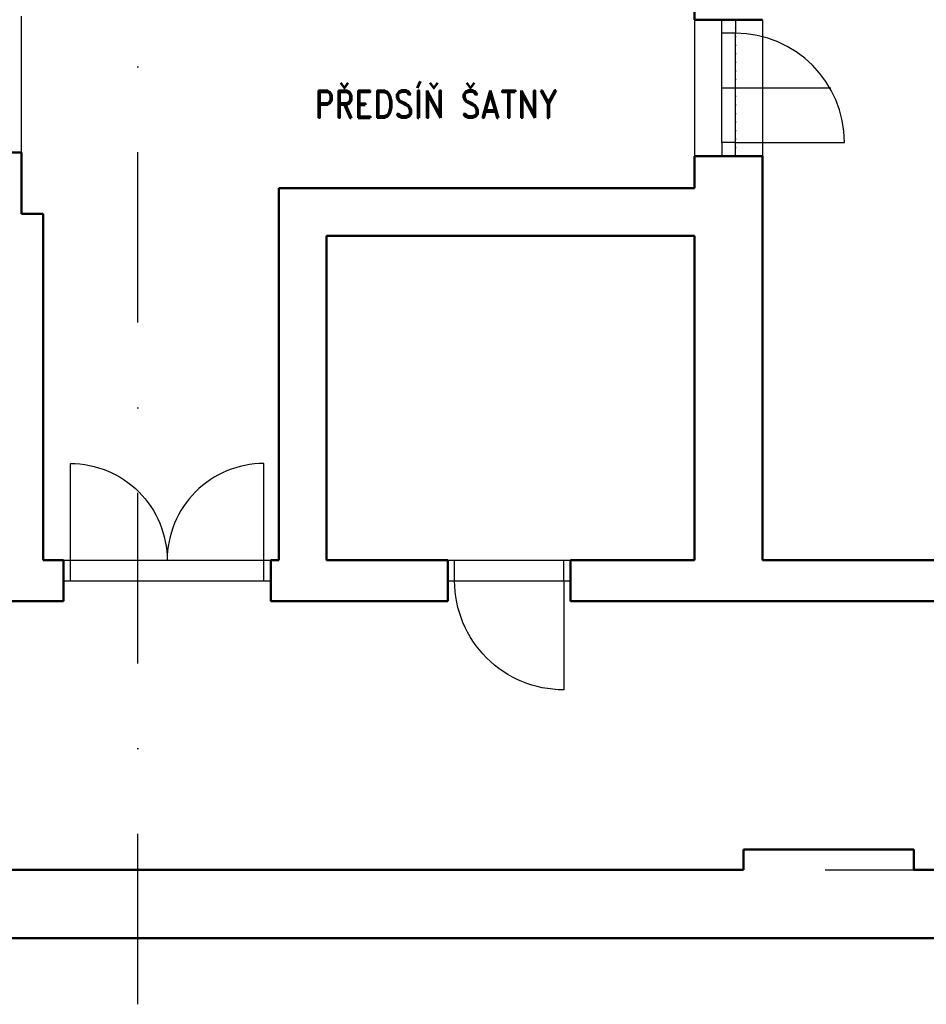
# Model space of a CAD drawing. Header units: millimetres. Extents: x 2886542 to 7567581, y -792623 to 134766.
# Tile 33 of 256: x 3932691 to 3939345, y -361517 to -354296. Entities that reach past the tile are written whole.
import ezdxf

# ---------------------------------------------------------------- set-up
doc = ezdxf.new("R2010")
doc.units = ezdxf.units.MM
doc.linetypes.add('DASHDOT', pattern=[1, 0.5, -0.25, 0, -0.25])
doc.linetypes.add('DOT', pattern=[0.25, 0, -0.25])
for name, color, linetype, lineweight in [('CKDVERE_', 7, 'Continuous', 25), ('CKDVERE_PRAH', 7, 'Continuous', 25), ('CKDVERE_ZARUBNE_RAM', 5, 'Continuous', 25), ('CKSTENY_PODROVINOU', 7, 'Continuous', 25), ('IN_C_TLUSTA', 5, 'Continuous', 50)]:
    doc.layers.add(name, color=color, linetype=linetype, lineweight=lineweight)
doc.layers.add('CKDVERE_DORAZ', color=7, linetype='DOT', lineweight=25, plot=False)
for name, color, linetype in [('IN_C_OSA', 6, 'DASHDOT'), ('IN_TEXT', 7, 'Continuous'), ('IN_VYPLNE OTVORU', 151, 'Continuous')]:
    doc.layers.add(name, color=color, linetype=linetype)
doc.styles.add('ROMAND', font='romand.shx', dxfattribs={"width": 0.85})

msp = doc.modelspace()

# ---------------------------------------------------------------- linework, layer by layer
at = {"layer": 'CKDVERE_', "color": 250, "ltscale": 250}
for p, q in [((3937843.2, -354795.8), (3938643.2, -354795.8)), ((3937943.2, -355195.8), (3938743.2, -355195.8))]:
    msp.add_line(p, q, dxfattribs=at)
msp.add_arc((3937943.2, -355195.8), 800, 0, 90, dxfattribs=at)
at = {"layer": 'CKDVERE_DORAZ', "color": 250, "ltscale": 250}
msp.add_line((3937943.2, -355295.8), (3937943.2, -354295.8), dxfattribs=at)
at = {"layer": 'CKDVERE_PRAH', "color": 250, "ltscale": 250}
for p, q in [((3937843.2, -355195.8), (3937843.2, -354395.8)), ((3937943.2, -355195.8), (3937943.2, -354395.8))]:
    msp.add_line(p, q, dxfattribs=at)
at = {"layer": 'CKDVERE_ZARUBNE_RAM', "color": 250, "ltscale": 250}
for p, q in [((3937843.2, -354395.8), (3937843.2, -354295.8)), ((3937843.2, -354295.8), (3937943.2, -354295.8)), ((3937943.2, -354295.8), (3937943.2, -354395.8)), ((3937943.2, -354395.8), (3937843.2, -354395.8)), ((3937943.2, -355195.8), (3937843.2, -355195.8)), ((3937843.2, -355195.8), (3937843.2, -355295.8)), ((3937943.2, -355295.8), (3937943.2, -355195.8)), ((3937843.2, -355295.8), (3937943.2, -355295.8))]:
    msp.add_line(p, q, dxfattribs=at)
at = {"layer": 'CKSTENY_PODROVINOU', "color": 250, "ltscale": 250}
for p, q in [((3932703.2, -355270.8), (3932703.2, -354270.8)), ((3937643.2, -354295.8), (3937643.2, -355295.8)), ((3938143.2, -354295.8), (3938143.2, -355295.8))]:
    msp.add_line(p, q, dxfattribs=at)
at = {"layer": 'IN_C_OSA', "color": 250, "ltscale": 2500}
for p, q in [((3933558.2, -361517), (3933558.2, -336248.2)), ((3913601.3, -360530.8), (3946125.5, -360530.8))]:
    msp.add_line(p, q, dxfattribs=at)
at = {"layer": 'IN_C_TLUSTA', "color": 250}
for p, q in [((3937643.2, -354060.8), (3937643.2, -354295.8)), ((3932703.2, -355270.8), (3932703.2, -355720.8)), ((3937643.2, -355295.8), (3937643.2, -355530.8)), ((3938143.2, -355295.8), (3938143.2, -358260.8)), ((3934593.2, -355530.8), (3937643.2, -355530.8)), ((3934593.2, -355530.8), (3934593.2, -358260.8)), ((3932703.2, -355720.8), (3932863.2, -355720.8)), ((3932863.2, -355720.8), (3932863.2, -358260.8)), ((3934943.2, -355880.8), (3937643.2, -355880.8)), ((3934943.2, -355880.8), (3934943.2, -358260.8)), ((3937643.2, -355880.8), (3937643.2, -358260.8)), ((3933013.2, -358260.8), (3932863.2, -358260.8)), ((3933013.2, -358560.8), (3933013.2, -358260.8)), ((3934533.2, -358560.8), (3934533.2, -358260.8)), ((3934533.2, -358260.8), (3934593.2, -358260.8)), ((3934943.2, -358260.8), (3935833.2, -358260.8)), ((3935833.2, -358560.8), (3935833.2, -358260.8)), ((3936733.2, -358560.8), (3936733.2, -358260.8)), ((3936733.2, -358260.8), (3937643.2, -358260.8)), ((3938143.2, -358260.8), (3945143.2, -358260.8)), ((3933013.2, -358560.8), (3932513.2, -358560.8)), ((3934533.2, -358560.8), (3935833.2, -358560.8)), ((3936733.2, -358560.8), (3945833.2, -358560.8)), ((3938003.2, -360380.8), (3939253.2, -360380.8)), ((3938003.2, -360380.8), (3938003.2, -360530.8)), ((3939253.2, -360380.8), (3939253.2, -360530.8)), ((3932603.2, -360530.8), (3938003.2, -360530.8)), ((3939253.2, -360530.8), (3944653.2, -360530.8)), ((3920533.2, -361030.8), (3950289.6, -361030.8))]:
    msp.add_line(p, q, dxfattribs=at)
at = {"layer": 'IN_C_TLUSTA', "color": 250, "ltscale": 250}
for p, q in [((3937643.2, -354295.8), (3938143.2, -354295.8)), ((3932353.2, -355270.8), (3932703.2, -355270.8)), ((3937643.2, -355295.8), (3938143.2, -355295.8)), ((3937643.2, -355295.8), (3937643.2, -355530.8))]:
    msp.add_line(p, q, dxfattribs=at)
at = {"layer": 'IN_VYPLNE OTVORU', "color": 250}
for p, q in [((3933013.2, -358260.8), (3934533.2, -358260.8)), ((3933063.2, -358410.8), (3933063.2, -358260.8)), ((3934483.2, -358410.8), (3934483.2, -358260.8)), ((3935833.2, -358260.8), (3936733.2, -358260.8)), ((3935883.2, -358410.8), (3935883.2, -358260.8)), ((3936683.2, -358410.8), (3936683.2, -358260.8)), ((3933013.2, -358410.8), (3934533.2, -358410.8)), ((3935833.2, -358410.8), (3936733.2, -358410.8))]:
    msp.add_line(p, q, dxfattribs=at)
for points in [[(3933063.2, -358260.8), (3933063.2, -357550.8, -0.414214), (3933773.2, -358260.8)], [(3934483.2, -358260.8), (3934483.2, -357550.8, 0.414214), (3933773.2, -358260.8)], [(3936683.2, -358410.8), (3936683.2, -359210.8, -0.414214), (3935883.2, -358410.8)]]:
    msp.add_lwpolyline(points, format="xyb", dxfattribs=at)

# ---------------------------------------------------------------- texts
at = {"layer": 'IN_TEXT', "color": 250, "insert": (3934855.1, -355016.1), "char_height": 200, "width": 2497.377, "attachment_point": 7, "style": 'ROMAND'}
msp.add_mtext('{\\C0;PŘEDSÍŇ ŠATNY}', dxfattribs=at)

doc.saveas('drawing.dxf')
